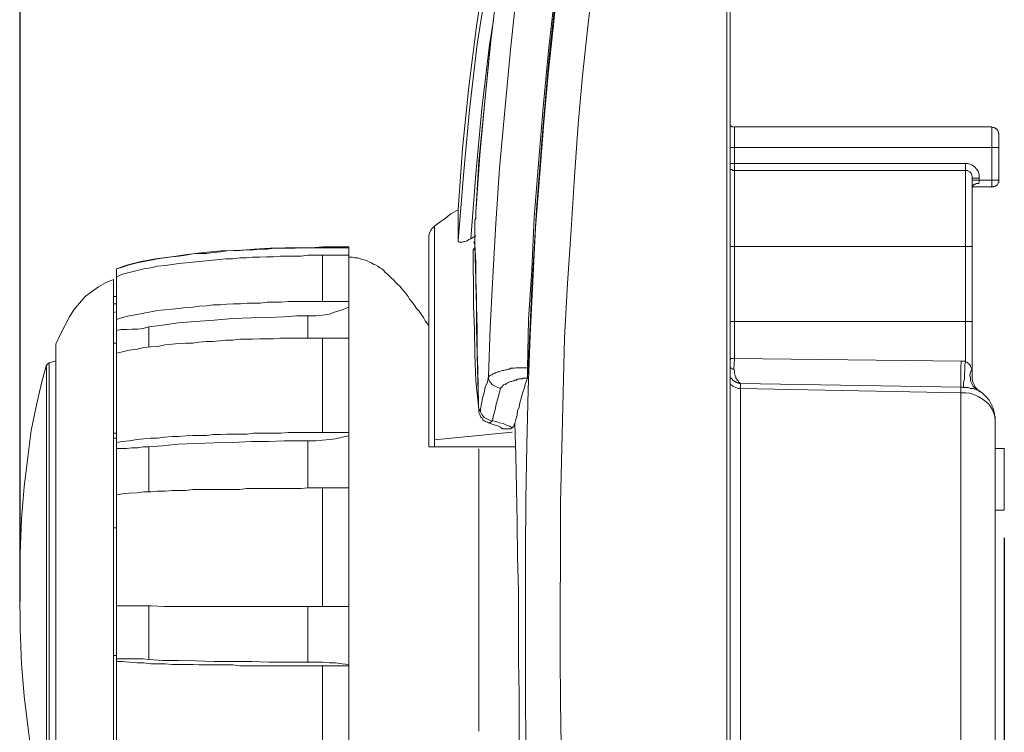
# Model space of a CAD drawing. Header units: millimetres. Extents: x 0 to 283, y 0 to 196.
# Tile 18 of 32: x 85 to 120, y 92 to 118. Entities that reach past the tile are written whole.
import ezdxf

# ---------------------------------------------------------------- set-up
doc = ezdxf.new("R2010")
doc.units = ezdxf.units.MM
doc.layers.get('0').update_dxf_attribs({"linetype": 'CONTINUOUS'})
doc.layers.get('DEFPOINTS').update_dxf_attribs({"linetype": 'CONTINUOUS'})
doc.layers.add('VISIBLE', color=7, linetype='CONTINUOUS', lineweight=0)
doc.styles.add('SANSSERIF', font='sanss___.ttf')
doc.dimstyles.new('ISO-25$0', dxfattribs={"dimtxt": 2.5, "dimasz": 2.5, "dimexe": 1.25, "dimexo": 1, "dimgap": 0.6, "dimtad": 1, "dimdec": 1, "dimzin": 9, "dimdsep": 46, "dimtxsty": 'SANSSERIF', "dimcen": 0.75, "dimadec": 1, "dimazin": 0, "dimtfac": 1, "dimtdec": 1, "dimtmove": 0, "dimatfit": 3, "dimfxl": 1, "dimarcsym": 0})

# ---------------------------------------------------------------- blocks, each defined once
blk = doc.blocks.new('*D34')
at = {"layer": 'DEFPOINTS', "color": 0, "transparency": 16777216}
for p in [(120.272, 100.53), (110.355, 74.056), (120.272, 63.374)]:
    blk.add_point(p, dxfattribs=at)
at = {"layer": 'VISIBLE', "color": 0, "lineweight": -2, "transparency": 16777216}
for p, q in [((120.272, 99.53), (120.272, 62.124)), ((110.355, 73.056), (110.355, 62.124)), ((112.855, 63.374), (117.772, 63.374))]:
    blk.add_line(p, q, dxfattribs=at)
at = {"layer": 'VISIBLE', "color": 0, "transparency": 16777216}
for points in [[(112.855, 63.791), (112.855, 62.957), (110.355, 63.374)], [(117.772, 63.791), (117.772, 62.957), (120.272, 63.374)]]:
    blk.add_solid(points, dxfattribs=at)
at = {"layer": 'VISIBLE', "color": 0, "transparency": 16777216, "insert": (115.313, 65.262), "char_height": 2.5, "attachment_point": 5, "style": 'SANSSERIF'}
blk.add_mtext('19.8', dxfattribs=at)
blk = doc.blocks.new('*D35')
at = {"layer": 'DEFPOINTS', "color": 0, "transparency": 16777216}
for p in [(84.675, 140.501), (110.355, 129.045), (84.675, 96.217)]:
    blk.add_point(p, dxfattribs=at)
at = {"layer": 'VISIBLE', "color": 0, "lineweight": -2, "transparency": 16777216}
for p, q in [((84.675, 97.217), (84.675, 141.751)), ((110.355, 130.045), (110.355, 141.751)), ((107.855, 140.501), (87.175, 140.501))]:
    blk.add_line(p, q, dxfattribs=at)
at = {"layer": 'VISIBLE', "color": 0, "transparency": 16777216}
for points in [[(87.175, 140.917), (87.175, 140.084), (84.675, 140.501)], [(107.855, 140.917), (107.855, 140.084), (110.355, 140.501)]]:
    blk.add_solid(points, dxfattribs=at)
at = {"layer": 'VISIBLE', "color": 0, "transparency": 16777216, "insert": (97.515, 142.388), "char_height": 2.5, "attachment_point": 5, "style": 'SANSSERIF'}
blk.add_mtext('51.4', dxfattribs=at)

msp = doc.modelspace()

# ---------------------------------------------------------------- linework, layer by layer
at = {"linetype": 'Continuous', "lineweight": 9}
for points in [[(110.234, 129.167), (110.234, 73.934), (110.234, 73.934)], [(110.355, 74.056), (110.355, 129.045), (110.355, 129.045)], [(100.515, 111.396), (100.67, 113.613), (100.901, 115.841), (101.177, 118.036), (101.519, 120.232), (101.927, 122.427), (102.402, 124.6)], [(102.567, 124.148), (102.269, 122.074), (101.971, 119.79), (101.696, 117.507), (101.475, 115.312), (101.265, 113.15), (101.155, 111.296)], [(100.515, 110.271), (100.703, 112.642), (100.923, 115.014), (101.199, 117.386), (101.574, 119.735), (101.971, 122.074)], [(102.92, 121.831), (102.644, 119.459), (102.402, 117.187), (102.203, 114.992), (102.015, 112.896), (101.872, 110.899), (101.773, 108.969), (101.674, 107.127), (101.618, 105.362)], [(104.299, 121.809), (104.045, 119.482), (103.791, 117.264), (103.593, 115.113), (103.416, 113.072), (103.262, 111.12), (103.174, 109.223), (103.063, 107.425), (103.019, 105.682)], [(103.052, 105.682), (103.174, 108.572), (103.35, 111.396), (103.571, 114.165), (103.791, 116.812), (104.067, 119.36), (104.365, 121.809)], [(102.964, 92.147), (102.953, 93.757), (102.953, 95.401), (102.953, 97.144), (102.953, 98.997), (102.964, 100.916), (102.997, 102.88), (103.052, 104.876), (103.119, 106.862), (103.218, 108.803), (103.317, 110.745), (103.472, 112.697), (103.615, 114.562), (103.769, 116.316), (103.946, 117.981), (104.111, 119.537)], [(104.244, 92.003), (104.211, 93.603), (104.2, 95.246), (104.2, 97.022), (104.211, 98.842), (104.211, 100.784), (104.266, 102.781), (104.31, 104.777), (104.365, 106.752), (104.464, 108.726), (104.597, 110.668), (104.718, 112.598), (104.861, 114.496), (105.016, 116.238), (105.192, 117.915), (105.369, 119.482)], [(100.979, 110.348), (101.155, 112.697), (101.376, 115.047), (101.651, 117.364), (101.795, 118.257)], [(101.298, 113.37), (101.497, 115.444), (101.696, 117.562)], [(110.355, 114.44), (110.377, 114.429), (110.388, 114.418), (110.41, 114.407), (110.432, 114.396), (110.454, 114.396), (110.476, 114.396)], [(110.509, 106.013), (110.509, 114.396), (110.509, 114.396)], [(119.82, 114.396), (110.509, 114.396), (110.509, 114.396)], [(116.621, 114.396), (119.025, 114.396), (119.025, 114.396)], [(119.025, 114.396), (119.014, 114.396), (119.014, 114.396)], [(119.82, 114.396), (119.82, 112.223), (119.82, 112.223)], [(120.073, 114.143), (120.062, 114.154), (120.062, 114.176), (120.062, 114.198), (120.051, 114.22), (120.051, 114.242), (120.04, 114.264), (120.029, 114.275), (120.018, 114.297), (119.996, 114.308), (119.985, 114.319), (119.963, 114.33), (119.952, 114.341), (119.93, 114.363), (119.919, 114.363), (119.897, 114.374), (119.875, 114.374), (119.853, 114.374), (119.831, 114.385)], [(120.073, 114.143), (120.073, 112.466), (120.073, 112.466)], [(120.073, 113.646), (110.355, 113.646), (110.355, 113.646)], [(101.122, 111.021), (101.155, 111.12), (101.155, 111.197), (101.155, 111.296), (101.298, 113.37)], [(110.355, 113.072), (118.871, 113.072), (118.871, 113.072)], [(118.871, 113.072), (118.948, 113.072), (119.025, 113.05), (119.092, 113.017), (119.169, 112.973), (119.224, 112.918), (119.268, 112.863), (119.323, 112.797), (119.345, 112.72), (119.367, 112.642), (119.367, 112.543)], [(118.871, 105.88), (118.871, 113.072), (118.871, 113.072)], [(110.509, 112.819), (110.454, 112.819), (110.41, 112.852), (110.355, 112.852)], [(110.509, 112.819), (118.871, 112.819), (118.871, 112.819)], [(118.871, 112.819), (118.893, 112.819), (118.948, 112.819), (118.97, 112.797), (119.025, 112.764), (119.047, 112.742), (119.07, 112.72), (119.092, 112.664), (119.092, 112.642), (119.114, 112.598), (119.114, 112.543)], [(119.114, 112.543), (119.367, 112.543), (119.367, 112.543)], [(119.114, 112.543), (119.114, 105.329), (119.114, 105.329)], [(119.114, 112.466), (119.842, 112.466), (119.842, 112.466)], [(119.367, 112.367), (119.345, 112.344), (119.29, 112.344), (119.268, 112.344), (119.224, 112.322), (119.191, 112.322), (119.169, 112.3), (119.147, 112.3), (119.147, 112.267), (119.114, 112.267)], [(119.114, 112.223), (119.82, 112.223), (119.82, 112.223)], [(119.367, 112.543), (119.367, 112.367), (119.367, 112.367)], [(119.82, 112.212), (119.842, 112.223), (119.864, 112.223), (119.886, 112.234), (119.908, 112.234), (119.93, 112.245), (119.952, 112.245), (119.963, 112.267), (119.985, 112.278), (119.996, 112.289), (120.018, 112.3), (120.029, 112.322), (120.04, 112.344), (120.051, 112.367), (120.062, 112.378), (120.073, 112.4), (120.073, 112.422), (120.073, 112.444), (120.084, 112.466)], [(119.842, 112.466), (119.864, 112.466), (119.864, 112.466)], [(119.864, 112.466), (119.919, 112.466), (119.919, 112.466)], [(119.919, 112.466), (119.963, 112.466), (119.963, 112.466)], [(119.963, 112.466), (119.996, 112.466), (119.996, 112.466)], [(119.996, 112.466), (120.018, 112.466), (120.018, 112.466)], [(120.018, 112.466), (120.04, 112.466), (120.073, 112.466)], [(100.515, 111.396), (100.471, 111.374), (100.251, 111.252), (100.052, 111.098), (99.853, 110.944), (99.655, 110.8)], [(100.515, 111.396), (100.515, 110.271), (100.515, 110.271)], [(101.155, 111.197), (101.155, 111.12), (101.155, 111.076), (101.122, 110.999)], [(101.155, 111.296), (101.155, 111.197), (101.155, 111.197)], [(99.644, 110.789), (99.622, 110.767), (99.589, 110.734), (99.556, 110.701), (99.533, 110.668), (99.511, 110.635), (99.489, 110.591), (99.478, 110.546), (99.467, 110.502), (99.456, 110.469), (99.456, 110.414), (99.456, 110.403)], [(99.655, 110.8), (99.655, 102.814), (99.655, 102.814)], [(101.122, 110.668), (101.122, 110.723), (101.122, 110.767), (101.122, 110.855), (101.122, 110.921), (101.122, 111.021)], [(101.122, 110.999), (101.122, 110.944), (101.122, 110.899), (101.122, 110.855), (101.122, 110.8), (101.122, 110.745), (101.122, 110.701), (101.122, 110.668), (101.122, 110.624), (101.122, 110.149)], [(101.155, 110.447), (100.979, 110.348), (100.979, 110.348)], [(101.122, 110.105), (101.122, 110.668), (101.122, 110.668)], [(101.122, 110.624), (101.122, 110.668), (101.122, 110.668)], [(99.456, 102.814), (99.456, 110.403), (99.456, 110.403)], [(100.979, 110.348), (100.901, 110.326), (100.846, 110.271), (100.769, 110.249), (100.725, 110.249), (100.67, 110.226), (100.626, 110.226), (100.57, 110.226), (100.548, 110.226), (100.515, 110.249), (100.515, 110.271)], [(101.067, 110.226), (101.122, 110.249), (101.122, 110.249)], [(101.122, 110.006), (101.122, 110.05), (101.122, 110.072), (101.122, 110.127), (101.1, 110.149), (101.1, 110.204), (101.067, 110.226)], [(101.122, 110.149), (101.155, 109.476), (101.155, 108.748), (101.177, 107.921), (101.199, 107.072), (101.199, 106.156), (101.221, 105.185)], [(101.155, 108.859), (101.122, 110.105), (101.122, 110.105)], [(110.355, 110.072), (119.114, 110.072), (119.114, 110.072)], [(88.149, 109.256), (88.569, 109.399), (89.043, 109.52), (89.561, 109.62), (90.146, 109.697), (90.709, 109.774), (91.315, 109.851), (91.944, 109.907), (92.54, 109.918), (93.135, 109.973), (93.709, 110.006), (94.261, 110.017), (94.757, 110.017), (95.209, 110.017), (95.606, 110.05)], [(88.149, 109.256), (88.37, 109.322), (88.613, 109.399), (88.9, 109.476), (89.142, 109.52), (89.396, 109.576), (89.639, 109.62), (89.892, 109.653), (90.168, 109.697), (90.411, 109.719), (90.665, 109.752), (90.918, 109.796), (91.161, 109.818), (91.415, 109.818), (91.657, 109.851), (91.911, 109.873), (92.143, 109.907), (92.385, 109.918), (92.639, 109.918), (92.882, 109.951), (93.113, 109.951), (93.356, 109.973), (93.61, 109.973), (93.864, 110.006), (94.106, 110.006), (94.36, 110.006), (94.614, 110.006), (94.856, 110.017), (95.11, 110.017), (95.353, 110.017), (95.606, 110.017)], [(95.606, 109.752), (95.353, 109.752), (95.077, 109.752), (94.834, 109.719), (94.581, 109.719), (94.327, 109.719), (94.084, 109.719), (93.83, 109.697), (93.588, 109.697), (93.334, 109.675), (93.08, 109.675), (92.86, 109.653), (92.617, 109.653), (92.363, 109.62), (92.11, 109.62), (91.889, 109.598), (91.635, 109.576), (91.393, 109.554), (91.139, 109.52), (90.918, 109.498), (90.665, 109.476), (90.411, 109.454), (90.168, 109.421), (89.914, 109.377), (89.639, 109.355), (89.396, 109.3), (89.142, 109.256), (88.9, 109.201), (88.613, 109.123), (88.37, 109.068), (88.149, 108.969)], [(95.606, 110.05), (95.606, 110.017), (95.606, 110.017)], [(95.606, 110.05), (96.555, 110.05), (96.555, 110.05)], [(95.606, 110.017), (96.555, 110.017), (96.555, 110.017)], [(95.606, 109.752), (95.606, 108.075), (95.606, 108.075)], [(95.606, 109.752), (96.555, 109.752), (96.555, 109.752)], [(96.511, 109.752), (96.555, 109.774), (96.555, 109.774)], [(96.555, 85.131), (96.555, 110.05), (96.555, 110.05)], [(101.056, 109.951), (101.1, 110.006), (101.122, 110.006)], [(101.056, 109.951), (101.122, 110.006), (101.122, 110.006)], [(101.056, 109.951), (101.056, 109.355), (101.067, 108.671), (101.067, 107.91), (101.1, 107.072), (101.122, 106.156), (101.155, 105.207), (101.265, 104.181)], [(101.221, 105.229), (101.199, 106.178), (101.177, 107.105), (101.177, 107.921), (101.155, 108.704), (101.155, 109.377), (101.122, 109.995)], [(96.555, 109.675), (96.676, 109.675), (96.776, 109.653), (96.875, 109.653), (96.985, 109.62), (97.052, 109.598), (97.151, 109.576), (97.228, 109.554), (97.305, 109.498), (97.382, 109.476), (97.46, 109.421), (97.526, 109.399), (97.603, 109.355), (97.68, 109.3), (97.757, 109.256), (97.824, 109.201), (97.879, 109.123), (97.956, 109.068), (98.022, 109.002), (98.099, 108.925), (98.177, 108.859), (98.254, 108.77), (98.32, 108.704), (98.408, 108.627), (98.486, 108.528), (98.552, 108.45), (98.629, 108.351), (98.706, 108.252), (98.772, 108.153), (98.85, 108.053), (98.927, 107.954), (99.004, 107.822), (99.103, 107.722), (99.181, 107.623), (99.258, 107.502), (99.324, 107.38)], [(88.149, 85.914), (88.149, 109.256), (88.149, 109.256)], [(85.965, 106.531), (86.12, 106.873), (86.296, 107.226), (86.451, 107.524), (86.616, 107.778), (86.815, 108.02), (87.024, 108.252), (87.245, 108.428), (87.499, 108.605), (87.752, 108.748), (88.05, 108.87)], [(88.05, 86.289), (88.05, 108.87), (88.05, 108.87)], [(101.221, 105.627), (101.199, 106.255), (101.199, 106.906), (101.177, 107.557), (101.177, 108.208), (101.155, 108.859)], [(88.05, 108.252), (88.149, 108.252), (88.149, 108.252)], [(88.05, 107.998), (88.149, 107.998), (88.149, 107.998)], [(88.149, 107.425), (88.37, 107.502), (88.613, 107.557), (88.9, 107.601), (89.142, 107.656), (89.396, 107.7), (89.639, 107.756), (89.892, 107.778), (90.168, 107.8), (90.411, 107.822), (90.665, 107.855), (90.918, 107.877), (91.161, 107.91), (91.415, 107.921), (91.657, 107.954), (91.911, 107.954), (92.143, 107.976), (92.385, 107.998), (92.639, 107.998), (92.882, 108.02), (93.113, 108.02), (93.356, 108.02), (93.61, 108.053), (93.864, 108.053), (94.106, 108.053), (94.36, 108.075), (94.614, 108.075), (94.856, 108.075), (95.11, 108.075), (95.353, 108.075), (95.606, 108.075)], [(95.606, 108.075), (96.555, 108.075), (96.555, 108.075)], [(88.05, 107.678), (88.149, 107.7), (88.149, 107.7)], [(89.319, 107.16), (89.815, 107.226), (90.389, 107.303), (91.018, 107.358), (91.69, 107.403), (92.363, 107.458), (93.036, 107.48), (93.665, 107.502), (94.205, 107.524), (94.68, 107.557), (95.077, 107.557), (95.353, 107.557), (95.606, 107.579), (95.86, 107.623), (96.081, 107.7), (96.323, 107.778), (96.555, 107.877)], [(95.077, 106.752), (95.077, 107.557), (95.077, 107.557)], [(99.324, 107.38), (99.456, 107.204), (99.456, 107.204)], [(119.114, 107.358), (110.355, 107.358), (110.355, 107.358)], [(88.149, 107.027), (88.315, 107.061), (88.513, 107.061), (88.712, 107.072), (88.922, 107.072), (89.12, 107.105), (89.319, 107.16)], [(89.319, 106.432), (89.319, 107.16), (89.319, 107.16)], [(85.965, 106.52), (85.965, 106.52), (85.965, 106.509), (85.954, 106.487), (85.954, 106.476)], [(85.965, 106.531), (85.965, 88.661), (85.965, 88.661)], [(88.05, 106.575), (88.149, 106.575), (88.149, 106.575)], [(95.606, 106.752), (95.353, 106.752), (95.077, 106.752), (94.834, 106.752), (94.581, 106.752), (94.327, 106.752), (94.084, 106.752), (93.83, 106.73), (93.588, 106.73), (93.334, 106.73), (93.08, 106.708), (92.86, 106.708), (92.617, 106.708), (92.363, 106.674), (92.11, 106.674), (91.889, 106.652), (91.635, 106.63), (91.393, 106.63), (91.139, 106.608), (90.918, 106.575), (90.665, 106.575), (90.411, 106.553), (90.168, 106.531), (89.914, 106.509), (89.639, 106.454), (89.396, 106.432), (89.142, 106.41), (88.9, 106.355), (88.613, 106.31), (88.37, 106.255), (88.149, 106.211)], [(95.606, 106.752), (95.606, 103.332), (95.606, 103.332)], [(95.606, 106.752), (96.555, 106.752), (96.555, 106.752)], [(85.965, 106.476), (85.965, 88.683), (85.965, 88.683)], [(85.723, 105.847), (85.712, 105.847), (85.701, 105.847), (85.69, 105.847), (85.678, 105.836), (85.667, 105.825), (85.667, 105.825), (85.656, 105.814), (85.645, 105.803), (85.645, 105.792), (85.634, 105.781), (85.634, 105.77), (85.634, 105.77)], [(85.723, 105.858), (85.965, 105.924), (85.965, 105.924)], [(85.723, 89.312), (85.723, 105.858), (85.723, 105.858)], [(110.355, 105.98), (110.388, 106.013), (110.41, 106.013), (110.454, 106.013), (110.509, 106.013)], [(110.509, 106.013), (110.487, 105.627), (110.487, 105.627)], [(110.509, 106.013), (118.717, 105.913), (118.717, 105.913)], [(118.694, 105.263), (118.694, 105.461), (118.694, 105.682), (118.717, 105.913)], [(118.717, 105.913), (118.75, 105.913), (118.794, 105.913), (118.827, 105.913), (118.871, 105.88)], [(118.794, 104.965), (118.794, 105.009), (118.794, 105.075), (118.794, 105.163), (118.827, 105.263), (118.827, 105.362), (118.827, 105.461), (118.849, 105.582), (118.849, 105.682), (118.849, 105.781), (118.871, 105.88)], [(118.871, 105.88), (118.893, 105.88), (118.915, 105.88), (118.948, 105.858), (118.97, 105.825), (118.992, 105.825), (119.025, 105.781), (119.047, 105.759), (119.047, 105.726), (119.07, 105.682), (119.092, 105.627)], [(84.653, 97.596), (84.675, 98.942), (84.719, 100.21), (84.818, 101.369), (84.95, 102.439), (85.072, 103.409), (85.248, 104.281), (85.425, 105.075), (85.623, 105.781)], [(85.623, 89.378), (85.623, 105.781), (85.623, 105.781)], [(101.254, 104.38), (101.221, 105.627), (101.221, 105.627)], [(103.019, 105.682), (102.964, 105.682), (102.898, 105.682), (102.843, 105.682), (102.799, 105.682), (102.744, 105.682), (102.699, 105.682), (102.644, 105.682), (102.6, 105.682), (102.545, 105.66), (102.501, 105.66), (102.424, 105.66), (102.368, 105.627), (102.313, 105.627), (102.269, 105.604), (102.225, 105.604), (102.148, 105.582), (102.104, 105.582), (102.049, 105.56), (102.004, 105.527), (101.949, 105.527), (101.894, 105.505), (101.85, 105.483), (101.817, 105.483), (101.773, 105.461), (101.751, 105.428), (101.718, 105.428), (101.696, 105.406), (101.674, 105.406), (101.651, 105.373), (101.618, 105.362)], [(103.019, 105.682), (103.019, 105.604), (103.019, 105.461)], [(103.052, 105.682), (103.019, 105.682), (103.019, 105.682)], [(103.052, 105.682), (103.052, 105.604), (103.052, 105.527), (103.052, 105.461), (103.019, 105.406), (103.019, 105.362), (103.019, 105.307)], [(103.019, 105.461), (103.019, 105.362), (103.019, 105.362)], [(110.355, 105.66), (110.41, 105.66), (110.432, 105.627), (110.487, 105.627)], [(110.487, 105.627), (110.509, 105.582), (110.509, 105.527), (110.509, 105.483), (110.509, 105.461), (110.531, 105.406), (110.531, 105.373), (110.554, 105.362), (110.554, 105.307), (110.587, 105.274), (110.587, 105.263), (110.609, 105.263), (110.609, 105.229), (110.642, 105.207), (110.653, 105.185), (110.653, 105.163), (110.686, 105.163), (110.686, 105.13), (110.708, 105.13), (110.73, 105.108)], [(119.323, 104.876), (119.224, 104.932), (119.147, 105.009), (119.092, 105.108), (119.047, 105.207), (119.047, 105.307), (119.025, 105.406), (119.047, 105.527), (119.092, 105.627)], [(119.092, 105.627), (119.092, 105.582), (119.092, 105.56), (119.114, 105.505), (119.114, 105.461), (119.114, 105.428), (119.114, 105.406), (119.114, 105.373), (119.114, 105.329)], [(101.221, 105.185), (101.254, 104.413), (101.254, 104.413)], [(101.618, 105.362), (101.574, 105.163), (101.497, 104.976), (101.453, 104.777), (101.398, 104.579), (101.354, 104.38)], [(102.049, 104.932), (101.949, 104.965), (101.85, 105.009), (101.751, 105.064), (101.674, 105.163), (101.618, 105.263), (101.618, 105.362)], [(103.019, 105.307), (102.997, 105.307), (102.964, 105.307), (102.953, 105.307), (102.898, 105.307), (102.865, 105.307), (102.843, 105.274), (102.799, 105.274), (102.766, 105.274), (102.721, 105.274), (102.699, 105.263), (102.644, 105.263), (102.622, 105.229), (102.567, 105.229), (102.523, 105.207), (102.501, 105.207), (102.446, 105.185), (102.402, 105.185), (102.346, 105.163), (102.313, 105.13), (102.269, 105.108), (102.247, 105.108), (102.225, 105.075), (102.17, 105.064), (102.148, 105.064), (102.148, 105.031), (102.115, 105.009), (102.104, 105.009), (102.104, 104.976), (102.071, 104.976), (102.071, 104.965), (102.049, 104.932)], [(102.567, 103.663), (102.6, 103.806), (102.644, 103.961), (102.666, 104.115), (102.721, 104.259), (102.744, 104.413), (102.799, 104.579), (102.843, 104.755), (102.898, 104.932), (102.953, 105.108), (103.019, 105.307)], [(103.019, 105.362), (103.019, 105.307), (103.019, 105.307)], [(110.355, 105.329), (110.388, 105.307), (110.41, 105.274), (110.432, 105.263), (110.454, 105.229), (110.487, 105.207), (110.509, 105.185), (110.531, 105.185), (110.554, 105.163), (110.587, 105.163), (110.609, 105.13), (110.642, 105.13), (110.653, 105.13), (110.686, 105.108), (110.708, 105.108), (110.73, 105.108)], [(110.73, 105.108), (118.694, 104.976), (118.694, 104.976)], [(110.73, 105.108), (110.73, 104.932), (110.73, 104.932)], [(118.694, 104.976), (118.694, 105.009), (118.694, 105.075), (118.694, 105.163), (118.694, 105.263)], [(119.114, 105.329), (119.114, 105.274), (119.125, 105.218), (119.136, 105.163), (119.158, 105.108), (119.18, 105.064), (119.202, 105.009), (119.235, 104.965), (119.268, 104.932), (119.301, 104.887), (119.345, 104.843), (119.389, 104.81)], [(102.049, 104.932), (102.004, 104.755), (101.949, 104.557), (101.894, 104.358), (101.85, 104.159), (101.795, 103.961), (101.751, 103.762)], [(110.355, 105.064), (110.388, 105.064), (110.454, 105.009), (110.554, 104.965), (110.642, 104.932), (110.73, 104.932)], [(118.694, 104.777), (110.73, 104.932), (110.73, 104.932)], [(110.73, 104.932), (110.73, 90.227), (110.73, 90.062)], [(118.694, 104.976), (118.717, 104.976), (118.75, 104.976), (118.772, 104.965), (118.794, 104.965)], [(118.694, 104.976), (118.694, 104.876), (118.694, 104.777)], [(119.941, 103.784), (119.941, 103.906), (119.897, 104.027), (119.842, 104.159), (119.775, 104.281), (119.698, 104.38), (119.566, 104.479), (119.467, 104.557), (119.323, 104.634), (119.169, 104.711), (119.025, 104.755), (118.871, 104.777), (118.694, 104.777)], [(118.694, 104.777), (118.694, 90.382), (118.694, 90.382)], [(118.794, 104.965), (118.871, 104.965), (118.915, 104.965), (118.97, 104.965), (119.047, 104.932), (119.092, 104.932), (119.147, 104.932), (119.191, 104.91), (119.246, 104.91), (119.268, 104.876), (119.323, 104.876)], [(119.941, 103.784), (119.93, 103.895), (119.919, 104.005), (119.897, 104.115), (119.864, 104.215), (119.82, 104.314), (119.775, 104.413), (119.72, 104.512), (119.643, 104.601), (119.566, 104.678), (119.489, 104.755), (119.4, 104.821), (119.312, 104.876), (119.301, 104.887)], [(101.254, 104.413), (101.254, 104.358), (101.254, 104.259)], [(101.354, 104.38), (101.321, 104.181), (101.298, 104.159), (101.298, 104.126), (101.265, 104.126), (101.265, 104.159), (101.265, 104.181), (101.265, 104.215), (101.265, 104.226), (101.254, 104.226), (101.254, 104.259), (101.254, 104.281), (101.254, 104.314), (101.254, 104.325), (101.254, 104.358), (101.254, 104.38)], [(101.254, 104.259), (101.265, 104.181), (101.265, 104.115), (101.265, 104.06)], [(101.265, 104.06), (101.298, 103.983), (101.298, 103.983)], [(101.321, 104.082), (101.321, 104.181), (101.321, 104.181)], [(101.552, 103.828), (101.453, 103.884), (101.376, 103.983), (101.321, 104.082)], [(119.82, 104.325), (119.82, 104.336), (119.82, 104.336)], [(101.298, 103.983), (101.321, 103.906), (101.376, 103.862)], [(101.376, 103.862), (101.42, 103.784), (101.42, 103.784)], [(101.42, 103.784), (101.497, 103.729), (101.497, 103.729)], [(101.497, 103.729), (101.574, 103.707), (101.618, 103.685)], [(101.751, 103.762), (101.651, 103.784), (101.552, 103.828)], [(101.751, 103.762), (101.718, 103.729), (101.696, 103.707), (101.674, 103.685), (101.618, 103.685)], [(101.618, 103.685), (101.674, 103.663), (101.85, 103.608), (101.971, 103.564), (102.049, 103.531)], [(101.751, 103.762), (101.894, 103.729), (102.015, 103.685), (102.148, 103.663), (102.269, 103.608), (102.368, 103.564), (102.468, 103.509)], [(102.468, 103.509), (102.523, 103.564), (102.545, 103.586), (102.545, 103.63), (102.567, 103.663)], [(102.567, 103.663), (102.6, 102.516), (102.622, 101.313), (102.644, 100.089), (102.666, 98.842), (102.699, 97.596), (102.699, 96.338), (102.699, 95.092), (102.721, 93.878), (102.721, 92.654), (102.721, 91.474)], [(119.941, 103.784), (119.941, 91.374), (119.941, 91.374)], [(88.05, 103.31), (88.149, 103.31), (88.149, 103.31)], [(88.149, 102.979), (88.37, 103.012), (88.613, 103.034), (88.9, 103.078), (89.142, 103.111), (89.396, 103.134), (89.639, 103.134), (89.892, 103.167), (90.168, 103.189), (90.411, 103.189), (90.665, 103.211), (90.918, 103.233), (91.161, 103.233), (91.415, 103.233), (91.657, 103.266), (91.911, 103.266), (92.143, 103.277), (92.385, 103.277), (92.639, 103.277), (92.882, 103.277), (93.113, 103.31), (93.356, 103.31), (93.61, 103.31), (93.864, 103.31), (94.106, 103.31), (94.36, 103.332), (94.614, 103.332), (94.856, 103.332), (95.11, 103.332), (95.353, 103.332), (95.606, 103.332)], [(95.606, 103.332), (96.555, 103.332), (96.555, 103.332)], [(99.655, 103.067), (102.468, 103.354), (102.468, 103.354)], [(102.049, 103.531), (102.071, 103.509), (102.071, 103.509)], [(102.468, 103.509), (102.402, 103.464), (102.313, 103.464), (102.225, 103.464), (102.115, 103.475), (102.071, 103.509)], [(88.05, 103.134), (88.149, 103.134), (88.149, 103.134)], [(89.319, 102.814), (89.815, 102.858), (90.389, 102.913), (91.018, 102.935), (91.69, 102.957), (92.363, 102.979), (93.036, 103.012), (93.665, 103.012), (94.205, 103.034), (94.68, 103.034), (95.077, 103.034), (95.353, 103.034), (95.606, 103.056), (95.86, 103.078), (96.081, 103.111), (96.323, 103.167), (96.555, 103.211)], [(95.077, 101.335), (95.077, 103.034), (95.077, 103.034)], [(88.149, 102.758), (88.315, 102.758), (88.513, 102.758), (88.712, 102.781), (88.922, 102.781), (89.12, 102.814), (89.319, 102.814)], [(89.319, 101.192), (89.319, 102.814), (89.319, 102.814)], [(99.456, 102.814), (102.6, 102.814), (102.6, 102.814)], [(119.941, 102.758), (120.272, 102.758), (120.272, 102.758)], [(120.272, 102.758), (120.272, 100.53), (120.272, 100.53)], [(95.606, 101.335), (95.353, 101.335), (95.077, 101.335), (94.834, 101.313), (94.581, 101.313), (94.327, 101.313), (94.084, 101.313), (93.83, 101.313), (93.588, 101.313), (93.334, 101.313), (93.08, 101.313), (92.86, 101.313), (92.617, 101.28), (92.363, 101.28), (92.11, 101.28), (91.889, 101.28), (91.635, 101.28), (91.393, 101.269), (91.139, 101.269), (90.918, 101.269), (90.665, 101.236), (90.411, 101.236), (90.168, 101.236), (89.914, 101.214), (89.639, 101.214), (89.396, 101.192), (89.142, 101.192), (88.9, 101.159), (88.613, 101.137), (88.37, 101.115), (88.149, 101.082)], [(95.606, 101.335), (95.606, 97.044), (95.606, 97.044)], [(95.606, 101.335), (96.555, 101.335), (96.555, 101.335)], [(119.941, 100.53), (120.272, 100.53), (120.272, 100.53)], [(88.05, 99.89), (88.149, 99.89), (88.149, 99.89)], [(84.653, 97.596), (84.675, 96.217), (84.719, 94.971), (84.818, 93.801), (84.95, 92.72), (85.072, 91.76), (85.248, 90.878), (85.425, 90.084), (85.623, 89.378)], [(88.149, 97.066), (88.37, 97.066), (88.613, 97.066), (88.9, 97.066), (89.142, 97.066), (89.396, 97.066), (89.892, 97.044)], [(89.319, 95.125), (89.319, 97.066), (89.319, 97.066)], [(89.892, 97.044), (90.411, 97.044), (90.411, 97.044)], [(90.411, 97.044), (90.918, 97.044), (90.918, 97.044)], [(90.918, 97.044), (91.657, 97.044), (91.657, 97.044)], [(91.657, 97.044), (92.639, 97.044), (92.639, 97.044)], [(92.639, 97.044), (93.864, 97.044), (93.864, 97.044)], [(93.864, 97.044), (96.555, 97.044), (96.555, 97.044)], [(95.077, 95.026), (95.077, 97.044), (95.077, 97.044)], [(88.05, 95.268), (88.149, 95.268), (88.149, 95.268)], [(88.149, 95.147), (88.315, 95.147), (88.513, 95.147), (88.712, 95.147), (88.922, 95.147), (89.12, 95.147), (89.319, 95.125)], [(89.319, 95.125), (89.815, 95.092), (90.389, 95.092), (91.018, 95.07), (91.69, 95.048), (92.363, 95.048), (93.036, 95.048), (93.665, 95.026), (94.205, 95.026), (94.68, 95.026), (95.077, 95.026)], [(95.606, 94.893), (95.353, 94.893), (95.077, 94.893), (94.834, 94.893), (94.581, 94.893), (94.327, 94.893), (94.084, 94.893), (93.83, 94.893), (93.588, 94.893), (93.334, 94.893), (93.08, 94.893), (92.86, 94.893), (92.617, 94.893), (92.363, 94.926), (92.11, 94.926), (91.889, 94.926), (91.635, 94.926), (91.393, 94.926), (91.139, 94.926), (90.918, 94.948), (90.665, 94.948), (90.411, 94.948), (90.168, 94.948), (89.914, 94.971), (89.639, 94.971), (89.396, 94.971), (89.142, 95.004), (88.9, 95.004), (88.613, 95.026), (88.37, 95.048), (88.149, 95.048)], [(95.077, 95.026), (95.353, 95.026), (95.606, 95.026), (95.86, 95.004), (96.081, 95.004), (96.323, 94.971), (96.555, 94.948)], [(95.606, 94.893), (95.606, 90.878), (95.606, 90.878)], [(95.606, 94.893), (96.555, 94.893), (96.555, 94.893)]]:
    msp.add_lwpolyline(points, dxfattribs=at)
for points in [[(116.621, 114.396), (116.621, 114.396)], [(120.018, 112.466), (120.018, 112.466)], [(101.155, 111.296), (101.155, 111.296)], [(101.122, 110.006), (101.122, 110.006)], [(119.114, 105.329), (119.114, 105.329)], [(101.254, 104.413), (101.254, 104.413)]]:
    msp.add_lwpolyline(points, close=True, dxfattribs=at)
at = {"linetype": 'Continuous', "lineweight": 5}
msp.add_lwpolyline([(101.265, 102.747), (101.265, 92.533), (101.265, 92.533)], dxfattribs=at)

# ---------------------------------------------------------------- dimensions: what is measured, and where the dimension line sits
at = {"layer": 'VISIBLE'}
for base, p1, p2, picture, middle in [((84.675, 140.501), (110.355, 129.045), (84.675, 96.217), '*D35', (97.515, 142.388)), ((120.272, 63.374), (110.355, 74.056), (120.272, 100.53), '*D34', (115.313, 65.262))]:
    dim = msp.add_linear_dim(base=base, p1=p1, p2=p2, dimstyle='ISO-25$0', override={"dimlfac": 2}, dxfattribs=at)
    dim.commit()
    dim.dimension.update_dxf_attribs({"geometry": picture, "text_midpoint": middle})

doc.saveas('drawing.dxf')
